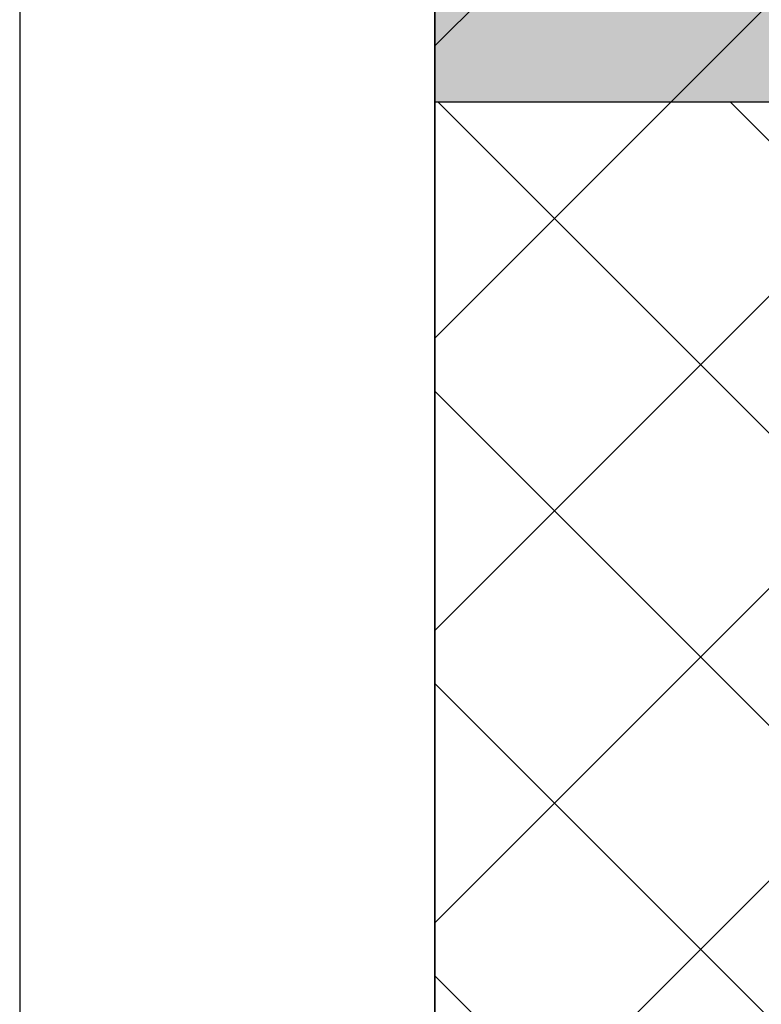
# Model space of a CAD drawing. Header units: millimetres. Extents: x 0 to 39025, y -31299 to 8400.
# Tile 109 of 256: x 14962 to 15247, y -24377 to -23999. Entities that reach past the tile are written whole.
import ezdxf

# ---------------------------------------------------------------- set-up
doc = ezdxf.new("R2010")
doc.units = ezdxf.units.MM
for name, color, linetype in [('ODMIKI funkcionalni', 253, 'Continuous'), ('ODMIKI varnostni', 252, 'Continuous'), ('SREDNJICE_IN_TOCKE', 252, 'Continuous')]:
    doc.layers.add(name, color=color, linetype=linetype)

msp = doc.modelspace()

# ---------------------------------------------------------------- hatches: boundary and pattern name
at = {"layer": 'ODMIKI funkcionalni'}
h = msp.add_hatch(dxfattribs=at)
h.set_pattern_fill('ANSI31', color=256, scale=25)
h.set_pattern_definition([(45, (-1299.93, -34369.42), (-56.1266, 56.1266), [])])
h.paths.add_polyline_path([(15421.96, -25286.44), (15421.96, -24030.86), (16571.96, -24030.86), (16571.96, -25286.44), (17171.96, -25286.44), (17171.96, -23530.86), (15121.96, -23530.86), (15121.96, -25286.44)])
at = {"layer": 'ODMIKI varnostni'}
h = msp.add_hatch(dxfattribs=at)
h.set_pattern_fill('ANSI31', color=256, scale=25, angle=90)
h.set_pattern_definition([(135, (0, -3070.55), (-56.1266, -56.1266), [])])
h.paths.add_polyline_path([(15121.98, -25286.44), (15421.96, -25286.44), (15421.96, -24030.86), (15121.98, -24030.86)])
at = {"layer": 'SREDNJICE_IN_TOCKE'}
h = msp.add_hatch(color=256, dxfattribs=at)
h.dxf.hatch_style = 1
edge = h.paths.add_edge_path()
edge.add_line((17875.2, -23142.87), (15121.98, -23142.87))
edge.add_line((15121.98, -23142.87), (15121.98, -24030.86))
edge.add_line((15121.98, -24030.86), (15421.96, -24030.86))
edge.add_spline(control_points=[(15423.01, -24030.85), (15423.01, -24030.85), (15709.98, -24030.85), (15996.96, -24030.85)], knot_values=[0.5, 0.5, 0.5, 0.5, 1, 1, 1, 1], degree=3, periodic=0)
edge.add_spline(control_points=[(15423.01, -24030.87), (15423.01, -24030.87), (15423.01, -24030.85), (15423.01, -24030.85)], knot_values=[0.00001, 0.00001, 0.00001, 0.00001, 0.99999, 0.99999, 0.99999, 0.99999], degree=3, periodic=0)
edge.add_spline(control_points=[(15423.01, -24030.85), (15423.01, -24030.85), (15709.98, -24030.85), (15996.96, -24030.85)], knot_values=[0.5, 0.5, 0.5, 0.5, 1, 1, 1, 1], degree=3, periodic=0)
edge.add_spline(control_points=[(15996.96, -24030.85), (16283.93, -24030.85), (16570.91, -24030.85), (16570.91, -24030.85)], knot_values=[0, 0, 0, 0, 0.5, 0.5, 0.5, 0.5], degree=3, periodic=0)
edge.add_spline(control_points=[(16571.96, -24031.93), (16571.96, -24031.93), (16571.96, -24033.87), (16571.96, -24035.81)], knot_values=[0.5, 0.5, 0.5, 0.5, 1, 1, 1, 1], degree=3, periodic=0)
edge.add_spline(control_points=[(16571.96, -24035.81), (16571.96, -24037.75), (16571.96, -24039.69), (16571.96, -24039.69)], knot_values=[0, 0, 0, 0, 0.5, 0.5, 0.5, 0.5], degree=3, periodic=0)
edge.add_line((16571.96, -24043.47), (17571.96, -25286.44))
edge.add_line((17571.96, -25286.44), (17875.2, -25286.44))
edge.add_line((17875.2, -25286.44), (17875.2, -23142.87))

# ---------------------------------------------------------------- linework, layer by layer
at = {"layer": 'ODMIKI funkcionalni'}
msp.add_lwpolyline([(15421.96, -25286.44), (15421.96, -24030.86), (16571.96, -24030.86), (16571.96, -25286.44), (17171.96, -25286.44), (17171.96, -23530.86), (15121.96, -23530.86), (15121.96, -25286.44)], close=True, dxfattribs=at)
at = {"layer": 'ODMIKI varnostni'}
msp.add_lwpolyline([(15121.98, -25286.44), (15421.96, -25286.44), (15421.96, -24030.86), (15121.98, -24030.86)], close=True, dxfattribs=at)
at = {"layer": 'SREDNJICE_IN_TOCKE'}
for points in [[(15121.98, -25286.44), (15121.98, -23142.87), (14962.44, -23142.87), (14962.44, -25286.44)], [(15121.98, -25286.44), (17875.2, -25286.44), (17875.2, -23142.87), (15121.98, -23142.87)]]:
    msp.add_lwpolyline(points, close=True, dxfattribs=at)

doc.saveas('drawing.dxf')
